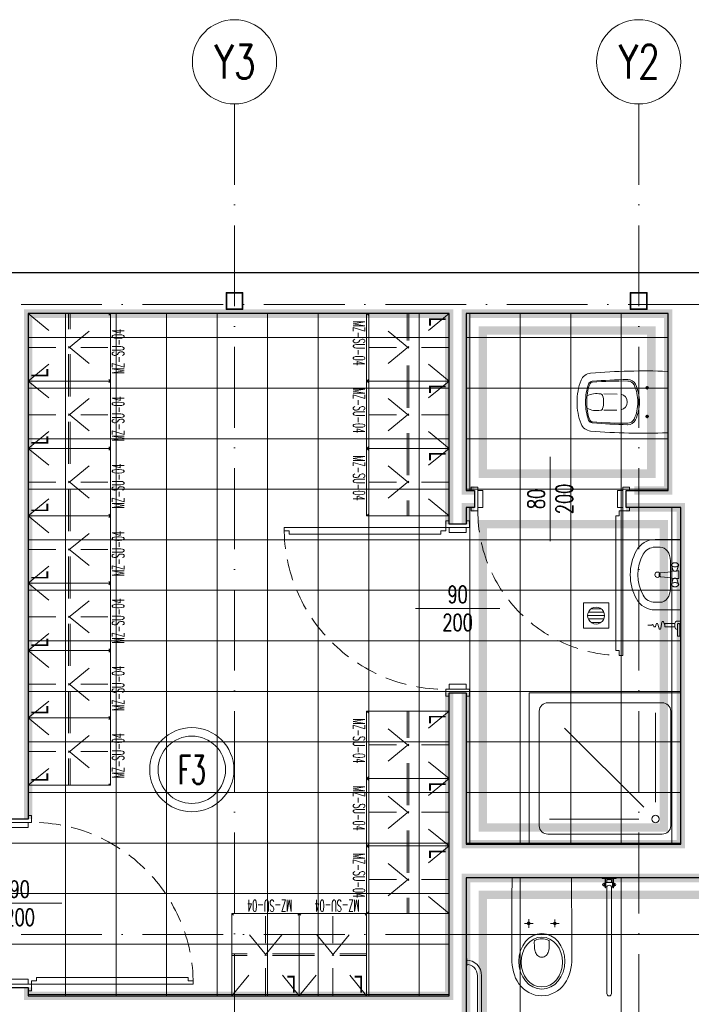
# Model space of a CAD drawing. Header units: millimetres. Extents: x -2074 to 12588, y -3630 to 101167.
# Tile 79 of 256: x 2562 to 2961, y -1325 to -740. Entities that reach past the tile are written whole.
import ezdxf
from ezdxf.enums import TextEntityAlignment as Align

# ---------------------------------------------------------------- set-up
doc = ezdxf.new("R2010")
doc.units = ezdxf.units.MM
for name, pattern in [('ACAD_ISO10W100', [18, 12, -3, 0, -3]), ('AM_DIN_G_W050', [13.75, 9.75, -1.5, 1, -1.5]), ('CONTINOUS', [0]), ('DASH', [0.75, 0.5, -0.25]), ('DASHED', [19.05, 12.7, -6.35]), ('HIDDEN2', [6.175, 3.175, -3])]:
    doc.linetypes.add(name, pattern=pattern)
for name, color, linetype, lineweight in [('SelinAr_BUD_drzwi okna', 7, 'Continuous', 18), ('SelinAr_BUD_drzwi okna znaczniki', 7, 'Continuous', 18), ('SelinAr_BUD_osie', 8, 'ACAD_ISO10W100', 18), ('SelinAr_BUD_posadzka', 7, 'Continuous', 20), ('SelinAr_BUD_posadzka cokoły', 5, 'Continuous', 18), ('SelinAr_BUD_posadzka okładziny ścienne', 5, 'Continuous', 20), ('SelinAr_BUD_posadzka wpusty', 150, 'KANAL_SANIT', 18), ('SelinAr_BUD_ściany', 7, 'Continuous', 25), ('SelinAr_K_stal', 7, 'Continuous', 20), ('SelinAr_WYP_armatura', 8, 'Continuous', 18), ('SelinAr_WYP_meble', 8, 'Continuous', 18)]:
    doc.layers.add(name, color=color, linetype=linetype, lineweight=lineweight)
doc.styles.add('Arch-Dim', font='romans.shx', dxfattribs={"width": 0.75})
doc.styles.add('JACEK_07', font='SIMPLEX.SHX', dxfattribs={"width": 0.7})
doc.styles.get("Standard").update_dxf_attribs({"font": 'arial.ttf'})
doc.styles.add('style1', font='romans.shx', dxfattribs={"width": 0.6})
doc.linetypes.add('_EL_VEDENI_NN_NADZ', pattern='A,0.39,-0.59,[109,cadkon.shx,S=0.2,R=0,X=0,Y=0],-1.97,0.39,-0.39', length=3.73)
doc.linetypes.add('KANAL_SANIT', pattern='A,12.7,-5.08,["KS",Standard,S=2.54,R=0,X=-2.54,Y=-1.27],-5.08', length=22.86)

# ---------------------------------------------------------------- blocks, each defined once
blk = doc.blocks.new('*U390')
at = {"ltscale": 4}
blk.add_line((0, 50), (0, -1730), dxfattribs=at)
at = {"linetype": 'CONTINOUS'}
blk.add_circle((0, 75), 25, dxfattribs=at)
at = {"linetype": 'ByBlock', "style": 'Arch-Dim', "width": 0.75}
blk.add_text('Y3', height=20, dxfattribs=at).set_placement((0.35, 75), align=Align.MIDDLE)
blk = doc.blocks.new('*U391')
at = {"ltscale": 4}
blk.add_line((0, 50), (0, -1730), dxfattribs=at)
at = {"linetype": 'CONTINOUS'}
blk.add_circle((0, 75), 25, dxfattribs=at)
at = {"linetype": 'ByBlock', "style": 'Arch-Dim', "width": 0.75}
blk.add_text('Y2', height=20, dxfattribs=at).set_placement((0.35, 75), align=Align.MIDDLE)
blk = doc.blocks.new('Umywalka 01 13_2')
at = {"layer": 'SelinAr_WYP_armatura'}
for p, q in [((-23, 0), (-23, -16.8)), ((23, 0), (-23, 0)), ((23, 0), (23, -16.8)), ((-7.83, -3.42), (-7.85, -3.77)), ((-7.85, -3.77), (-7.83, -4.12)), ((-7.79, -3.09), (-7.83, -3.42)), ((-7.83, -4.12), (-7.79, -4.45)), ((-7.72, -2.77), (-7.79, -3.09)), ((-7.79, -4.45), (-7.72, -4.77)), ((-7.62, -2.48), (-7.72, -2.77)), ((-7.72, -4.77), (-7.62, -5.06)), ((-7.49, -2.24), (-7.62, -2.48)), ((-7.62, -5.06), (-7.49, -5.3)), ((-7.35, -2.04), (-7.49, -2.24)), ((-7.49, -5.3), (-7.35, -5.5)), ((-7.19, -1.89), (-7.35, -2.04)), ((-7.35, -5.5), (-7.19, -5.65)), ((-6.74, -1.51), (-7.19, -1.89)), ((-6.74, -6.03), (-7.19, -5.65)), ((-6.54, -1.41), (-6.74, -1.51)), ((-6.74, -6.03), (-6.54, -6.13)), ((-6.33, -1.37), (-6.54, -1.41)), ((-6.54, -6.13), (-6.33, -6.17)), ((-6.12, -1.41), (-6.33, -1.37)), ((-6.33, -6.17), (-6.12, -6.13)), ((-5.92, -1.51), (-6.12, -1.41)), ((-5.92, -1.51), (-6.12, -1.41)), ((-2.76, -2.59), (-6.12, -1.41)), ((-2.76, -4.95), (-6.12, -6.13)), ((-6.12, -6.13), (-5.92, -6.03)), ((-5.73, -1.69), (-5.92, -1.51)), ((-5.73, -1.69), (-5.92, -1.51)), ((-5.92, -6.03), (-5.73, -5.85)), ((-5.56, -1.93), (-5.73, -1.69)), ((-5.56, -1.93), (-5.73, -1.69)), ((-5.73, -5.85), (-5.56, -5.61)), ((-5.41, -2.23), (-5.56, -1.93)), ((-5.41, -2.23), (-5.56, -1.93)), ((-5.56, -5.61), (-5.41, -5.31)), ((-5.56, -5.61), (-5.41, -5.31)), ((-5.29, -2.57), (-5.41, -2.23)), ((-5.29, -2.57), (-5.41, -2.23)), ((-5.41, -5.31), (-5.29, -4.97)), ((-5.41, -5.31), (-5.29, -4.97)), ((-5.2, -2.95), (-5.29, -2.57)), ((-5.2, -2.95), (-5.29, -2.57)), ((-5.29, -4.97), (-5.2, -4.59)), ((-5.29, -4.97), (-5.2, -4.59)), ((-5.15, -3.35), (-5.2, -2.95)), ((-5.15, -3.35), (-5.2, -2.95)), ((-5.2, -4.59), (-5.15, -4.19)), ((-5.2, -4.59), (-5.15, -4.19)), ((-5.13, -3.77), (-5.15, -3.35)), ((-5.13, -3.77), (-5.15, -3.35)), ((-5.15, -4.19), (-5.13, -3.77)), ((-5.15, -4.19), (-5.13, -3.77)), ((-2.66, -2.64), (-2.76, -2.59)), ((-2.66, -2.64), (-2.76, -2.59)), ((-2.76, -4.95), (-2.66, -4.9)), ((-2.76, -4.95), (-2.66, -4.9)), ((-2.57, -2.73), (-2.66, -2.64)), ((-2.57, -2.73), (-2.66, -2.64)), ((-2.66, -4.9), (-2.57, -4.81)), ((-2.66, -4.9), (-2.57, -4.81)), ((-2.48, -2.85), (-2.57, -2.73)), ((-2.48, -2.85), (-2.57, -2.73)), ((-2.57, -4.81), (-2.48, -4.69)), ((-2.57, -4.81), (-2.48, -4.69)), ((-2.5, -2.77), (-2.54, -2.77)), ((-2.5, -4.77), (-2.54, -4.77)), ((-2.48, -1.47), (-2.5, -1.52)), ((-2.48, -1.47), (-2.5, -1.52)), ((-2.5, -1.52), (-2.5, -1.57)), ((-2.5, -1.52), (-2.5, -1.57)), ((-2.5, -1.57), (-2.5, -2.77)), ((-2.5, -4.77), (-2.5, -4.97)), ((-2.5, -4.77), (-2.5, -4.97)), ((-2.5, -4.97), (-2.5, -5.02)), ((-2.5, -4.97), (-2.5, -5.02)), ((-2.5, -5.02), (-2.48, -5.07)), ((-2.5, -5.02), (-2.48, -5.07)), ((-2.46, -1.42), (-2.48, -1.47)), ((-2.46, -1.42), (-2.48, -1.47)), ((-2.41, -3), (-2.48, -2.85)), ((-2.41, -3), (-2.48, -2.85)), ((-2.48, -4.69), (-2.41, -4.54)), ((-2.48, -4.69), (-2.41, -4.54)), ((-2.48, -5.07), (-2.19, -5.76)), ((-2.48, -5.07), (-2.19, -5.76)), ((-2.43, -1.38), (-2.46, -1.42)), ((-2.43, -1.38), (-2.46, -1.42)), ((-2.39, -1.34), (-2.43, -1.38)), ((-2.39, -1.34), (-2.43, -1.38)), ((-2.35, -3.17), (-2.41, -3)), ((-2.35, -3.17), (-2.41, -3)), ((-2.41, -4.54), (-2.35, -4.37)), ((-2.41, -4.54), (-2.35, -4.37)), ((-2.35, -1.31), (-2.39, -1.34)), ((-2.35, -1.31), (-2.39, -1.34)), ((-2.3, -1.29), (-2.35, -1.31)), ((-2.3, -1.29), (-2.35, -1.31)), ((-2.3, -3.36), (-2.35, -3.17)), ((-2.3, -3.36), (-2.35, -3.17)), ((-2.35, -4.37), (-2.3, -4.18)), ((-2.35, -4.37), (-2.3, -4.18)), ((-2.25, -1.27), (-2.3, -1.29)), ((-2.25, -1.27), (-2.3, -1.29)), ((-2.28, -3.56), (-2.3, -3.36)), ((-2.28, -3.56), (-2.3, -3.36)), ((-2.3, -4.18), (-2.28, -3.98)), ((-2.3, -4.18), (-2.28, -3.98)), ((-2.27, -3.77), (-2.28, -3.56)), ((-2.27, -3.77), (-2.28, -3.56)), ((-2.28, -3.98), (-2.27, -3.77)), ((-2.28, -3.98), (-2.27, -3.77)), ((-2.2, -1.27), (-2.25, -1.27)), ((-2.2, -1.27), (-2.25, -1.27)), ((2.2, -1.27), (-2.2, -1.27)), ((-2.2, -5.73), (-1.93, -6.93)), ((2.2, -5.73), (1.93, -6.93)), ((2.48, -5.07), (2.19, -5.76)), ((2.25, -1.27), (2.2, -1.27)), ((2.25, -1.27), (2.2, -1.27)), ((2.3, -1.29), (2.25, -1.27)), ((2.3, -1.29), (2.25, -1.27)), ((2.28, -3.56), (2.27, -3.77)), ((2.28, -3.56), (2.27, -3.77)), ((2.27, -3.77), (2.28, -3.98)), ((2.27, -3.77), (2.28, -3.98)), ((2.3, -3.36), (2.28, -3.56)), ((2.3, -3.36), (2.28, -3.56)), ((2.28, -3.98), (2.3, -4.18)), ((2.28, -3.98), (2.3, -4.18)), ((2.35, -1.31), (2.3, -1.29)), ((2.35, -1.31), (2.3, -1.29)), ((2.35, -3.17), (2.3, -3.36)), ((2.35, -3.17), (2.3, -3.36)), ((2.3, -4.18), (2.35, -4.37)), ((2.3, -4.18), (2.35, -4.37)), ((2.39, -1.34), (2.35, -1.31)), ((2.39, -1.34), (2.35, -1.31)), ((2.41, -3), (2.35, -3.17)), ((2.41, -3), (2.35, -3.17)), ((2.35, -4.37), (2.41, -4.54)), ((2.35, -4.37), (2.41, -4.54)), ((2.43, -1.38), (2.39, -1.34)), ((2.43, -1.38), (2.39, -1.34)), ((2.48, -2.85), (2.41, -3)), ((2.48, -2.85), (2.41, -3)), ((2.41, -4.54), (2.48, -4.69)), ((2.41, -4.54), (2.48, -4.69)), ((2.46, -1.42), (2.43, -1.38)), ((2.46, -1.42), (2.43, -1.38)), ((2.48, -1.47), (2.46, -1.42)), ((2.48, -1.47), (2.46, -1.42)), ((2.5, -1.52), (2.48, -1.47)), ((2.5, -1.52), (2.48, -1.47)), ((2.57, -2.73), (2.48, -2.85)), ((2.57, -2.73), (2.48, -2.85)), ((2.48, -4.69), (2.57, -4.81)), ((2.48, -4.69), (2.57, -4.81)), ((2.48, -5.07), (2.5, -5.02)), ((2.5, -1.57), (2.5, -1.52)), ((2.5, -1.57), (2.5, -1.52)), ((2.5, -2.77), (2.5, -1.57)), ((2.5, -2.77), (2.54, -2.77)), ((2.5, -4.97), (2.5, -4.77)), ((2.5, -4.77), (2.54, -4.77)), ((2.5, -5.02), (2.5, -4.97)), ((2.5, -5.02), (2.5, -4.97)), ((2.66, -2.64), (2.57, -2.73)), ((2.66, -2.64), (2.57, -2.73)), ((2.57, -4.81), (2.66, -4.9)), ((2.76, -2.59), (2.66, -2.64)), ((2.76, -2.59), (2.66, -2.64)), ((2.66, -4.9), (2.76, -4.95)), ((2.76, -2.59), (6.12, -1.41)), ((2.76, -2.59), (6.12, -1.41)), ((2.76, -4.95), (6.12, -6.13)), ((5.15, -3.35), (5.13, -3.77)), ((5.13, -3.77), (5.15, -4.19)), ((5.2, -2.95), (5.15, -3.35)), ((5.15, -4.19), (5.2, -4.59)), ((5.29, -2.57), (5.2, -2.95)), ((5.2, -4.59), (5.29, -4.97)), ((5.41, -2.23), (5.29, -2.57)), ((5.29, -4.97), (5.41, -5.31)), ((5.56, -1.93), (5.41, -2.23)), ((5.41, -5.31), (5.56, -5.61)), ((5.73, -1.69), (5.56, -1.93)), ((5.56, -5.61), (5.73, -5.85)), ((5.92, -1.51), (5.73, -1.69)), ((5.73, -5.85), (5.92, -6.03)), ((6.12, -1.41), (5.92, -1.51)), ((5.92, -6.03), (6.12, -6.13)), ((6.33, -1.37), (6.12, -1.41)), ((6.12, -6.13), (6.33, -6.17)), ((6.54, -1.41), (6.33, -1.37)), ((6.33, -6.17), (6.54, -6.13)), ((6.74, -1.51), (6.54, -1.41)), ((6.54, -6.13), (6.74, -6.03)), ((6.74, -1.51), (7.19, -1.89)), ((6.74, -6.03), (7.19, -5.65)), ((7.35, -2.04), (7.19, -1.89)), ((7.19, -5.65), (7.35, -5.5)), ((7.49, -2.24), (7.35, -2.04)), ((7.35, -5.5), (7.49, -5.3)), ((7.62, -2.48), (7.49, -2.24)), ((7.49, -5.3), (7.62, -5.06)), ((7.72, -2.77), (7.62, -2.48)), ((7.62, -5.06), (7.72, -4.77)), ((7.79, -3.09), (7.72, -2.77)), ((7.72, -4.77), (7.79, -4.45)), ((7.83, -3.42), (7.79, -3.09)), ((7.79, -4.45), (7.83, -4.12)), ((7.85, -3.77), (7.83, -3.42)), ((7.83, -4.12), (7.85, -3.77)), ((-9.11, -6.77), (-9.11, -6.77)), ((9.11, -6.77), (-9.11, -6.77)), ((-1.93, -6.93), (-1.7, -8.56)), ((-1.7, -8.55), (-1.5, -10.66)), ((-1.5, -10.66), (-1.32, -12.98)), ((1.5, -10.66), (1.32, -12.98)), ((1.7, -8.55), (1.5, -10.66)), ((1.93, -6.93), (1.7, -8.56)), ((-18, -13.44), (-18, -16.8)), ((-1.3, -13.19), (-1.32, -12.98)), ((-1.3, -13.19), (-1.32, -12.98)), ((-1.3, -13.2), (-1.3, -13.19)), ((-1.3, -13.2), (-1.3, -13.19)), ((-1.24, -13.4), (-1.3, -13.2)), ((-1.24, -13.4), (-1.3, -13.2)), ((-1.14, -13.58), (-1.24, -13.4)), ((-1.14, -13.58), (-1.24, -13.4)), ((-1, -13.76), (-1.14, -13.58)), ((-0.84, -13.9), (-1, -13.76)), ((-0.84, -13.9), (-1, -13.76)), ((-0.65, -14.02), (-0.84, -13.9)), ((-0.65, -14.02), (-0.84, -13.9)), ((-0.44, -14.1), (-0.65, -14.02)), ((-0.44, -14.1), (-0.65, -14.02)), ((-0.5, -14.1), (-0.61, -14.03)), ((-0.34, -14.17), (-0.5, -14.1)), ((-0.23, -14.15), (-0.44, -14.1)), ((-0.23, -14.15), (-0.44, -14.1)), ((-0.17, -14.21), (-0.34, -14.17)), ((0, -14.17), (-0.23, -14.15)), ((0, -14.17), (-0.23, -14.15)), ((0, -14.22), (-0.17, -14.21)), ((0.23, -14.15), (0, -14.17)), ((0.23, -14.15), (0, -14.17)), ((0.17, -14.21), (0, -14.22)), ((0.34, -14.17), (0.17, -14.21)), ((0.44, -14.1), (0.23, -14.15)), ((0.44, -14.1), (0.23, -14.15)), ((0.5, -14.1), (0.34, -14.17)), ((0.65, -14.02), (0.44, -14.1)), ((0.65, -14.02), (0.44, -14.1)), ((0.61, -14.03), (0.5, -14.1)), ((0.84, -13.9), (0.65, -14.02)), ((0.84, -13.9), (0.65, -14.02)), ((1, -13.76), (0.84, -13.9)), ((1, -13.76), (0.84, -13.9)), ((1.14, -13.58), (1, -13.76)), ((1.24, -13.4), (1.14, -13.58)), ((1.3, -13.2), (1.24, -13.4)), ((1.3, -13.2), (1.24, -13.4)), ((1.32, -12.98), (1.3, -13.19)), ((1.32, -12.98), (1.3, -13.19)), ((1.3, -13.2), (1.3, -13.19)), ((1.3, -13.2), (1.3, -13.19)), ((18, -13.44), (18, -16.8))]:
    blk.add_line(p, q, dxfattribs=at)
blk.add_circle((0, -15.19), 1.75, dxfattribs=at)
for centre, radius, start, end in [((-9.11, -16.8), 13.89, 180, 241.52544), ((-9.11, -16.8), 8.89, 180, 241.52544), ((9.11, -16.8), 8.89, 298.47456, 0), ((9.11, -16.8), 13.89, 298.47456, 0), ((0, 0), 28, 241.52544, 298.47456), ((0, 0), 33, 241.52544, 298.47456)]:
    blk.add_arc(centre, radius, start, end, dxfattribs=at)
for centre, major_axis, start_param, end_param in [((-9.11, -13.44), (8.89, 0), 1.570796, 3.141593), ((9.11, -13.44), (-8.89, 0), 3.141593, 4.712389)]:
    blk.add_ellipse(centre, major_axis=major_axis, ratio=0.750558, start_param=start_param, end_param=end_param, dxfattribs=at)
blk = doc.blocks.new('ytyrtyrt')
at = {"layer": 'SelinAr_WYP_armatura', "flags": 128}
for points in [[(16872.75, 2243.22, -0.414214), (16871.25, 2241.72), (16869.25, 2241.72, -0.414214), (16867.75, 2243.22), (16867.75, 2245.22), (16872.75, 2245.22), (16872.75, 2244.72)], [(16870.25, 2235.72), (16868.24, 2234.89, 0.763382), (16868.36, 2233.93), (16872.2, 2233.39, -0.812896), (16872.26, 2232.41), (16869.51, 2231.65, 0.742851), (16869.49, 2230.69), (16870.9, 2230.23, -0.673417), (16870.96, 2229.31), (16870.1, 2228.88, 0.705472), (16870.2, 2227.95), (16870.25, 2227.94), (16870.25, 2225.67)]]:
    blk.add_lwpolyline(points, format="xyb", dxfattribs=at)
blk.add_lwpolyline([(16869.25, 2243.72), (16869.25, 2244.22, -0.414214), (16869.75, 2244.72), (16876.3, 2244.72, -0.414214), (16876.8, 2244.22), (16876.8, 2243.72, -0.414214), (16876.3, 2243.22), (16869.75, 2243.22, -0.414214)], format="xyb", close=True, dxfattribs=at)
blk.add_lwpolyline([(16869.25, 2241.72), (16871.25, 2241.72), (16871.25, 2235.72), (16869.25, 2235.72)], close=True, dxfattribs=at)
blk = doc.blocks.new('swasaS')
for p, q in [((-571.72, 794.32), (-536.22, 794.32)), ((-558.74, 763.98), (-558.86, 756.2)), ((-549.2, 763.84), (-549.08, 756.2))]:
    blk.add_line(p, q)
at = {"linetype": 'AM_DIN_G_W050', "ltscale": 2}
for p, q in [((-563.42, 781.82), (-561.52, 781.82)), ((-562.47, 782.77), (-562.47, 780.87)), ((-544.52, 781.82), (-546.42, 781.82)), ((-545.47, 782.77), (-545.47, 780.87))]:
    blk.add_line(p, q, dxfattribs=at)
for centre in [(-562.47, 781.82), (-545.47, 781.82)]:
    blk.add_circle(centre, 0.75)
for centre, radius, start, end in [((-191.29, 779.94), 381.18, 177.91016, 184.76703), ((-571.72, 793.82), 0.5, 90, 177.91016), ((-916.65, 779.94), 381.18, 355.23297, 2.08984), ((-536.22, 793.82), 0.5, 2.08984, 90), ((-562.42, 770.42), 5, 115.39601, 181.50441), ((-562.42, 770.42), 4.03, 115.39601, 181.50441), ((-553.97, 752.62), 24.7, 90, 115.39601), ((-553.97, 752.62), 23.73, 90, 115.39601), ((-553.97, 752.62), 24.7, 64.60399, 90), ((-553.97, 752.62), 23.73, 64.60399, 90), ((-545.52, 770.42), 4.03, 358.49559, 64.60399), ((-545.52, 770.42), 5, 358.49559, 64.60399), ((-169.59, 780.74), 397.96, 181.50441, 184.53552), ((-362.11, 766.69), 204.38, 178.98499, 184.83896), ((-553.97, 765.32), 4.76, 10.42331, 169.57669), ((-745.84, 766.69), 204.38, 355.16104, 1.01501), ((-938.35, 780.74), 397.96, 355.46448, 358.49559), ((-545.7, 752.02), 13.32, 170.30627, 206.24947), ((-557.35, 754.01), 1.5, 106.90406, 170.30627), ((-554.1, 743.32), 12.67, 89.41162, 106.90406), ((-553.84, 743.32), 12.67, 73.09594, 90.58838), ((-562.24, 752.02), 13.32, 333.75053, 9.69373), ((-550.59, 754.01), 1.5, 9.69373, 73.09594), ((-564.45, 748.89), 6.73, 185.3335, 248.37553), ((-563.82, 749.46), 2.5, 184.53552, 249.23062), ((-563.76, 749.62), 2, 184.83896, 249.23139), ((-544.18, 749.62), 2, 290.76861, 355.16104), ((-544.13, 749.46), 2.5, 290.76938, 355.46448), ((-543.49, 748.89), 6.73, 291.62447, 354.6665), ((-554.8, 773.23), 32.92, 248.37553, 271.44756), ((-554.79, 773.28), 27.97, 249.2403, 271.67765), ((-554.79, 773.28), 27.3, 249.23139, 271.67765), ((-553.15, 773.28), 27.97, 268.32235, 290.7597), ((-553.14, 773.23), 32.92, 268.55244, 291.62447), ((-553.15, 773.28), 27.3, 268.32235, 290.76861)]:
    blk.add_arc(centre, radius, start, end)
blk = doc.blocks.new('*U393')
at = {"ltscale": 4}
blk.add_line((-50, 0), (1405.4, 0), dxfattribs=at)
blk = doc.blocks.new('*U394')
at = {"ltscale": 4}
blk.add_line((-50, 0), (1405.4, 0), dxfattribs=at)
blk = doc.blocks.new('Niska ust KOLO bez barier')
at = {"lineweight": 0}
for points in [[(17.55, 0), (17.69, -11.96), (17.8, -23.92), (17.83, -47.83), (17.76, -49.82), (17.59, -51.78), (17.27, -53.74), (16.85, -55.66), (16.26, -57.55), (15.52, -59.41), (14.62, -61.15), (13.53, -62.83), (12.27, -64.34), (10.84, -65.73), (9.27, -66.96), (7.59, -68.01), (5.8, -68.85), (3.92, -69.48), (1.96, -69.86), (0, -70), (-1.99, -69.86), (-3.95, -69.48), (-5.84, -68.85), (-7.62, -68.01), (-9.3, -66.96), (-10.87, -65.73), (-12.27, -64.34), (-13.57, -62.83), (-14.65, -61.15), (-15.56, -59.41), (-16.29, -57.55), (-16.89, -55.66), (-17.31, -53.74), (-17.59, -51.78), (-17.76, -49.82), (-17.83, -47.83), (-17.8, -23.92), (-17.73, -11.96), (-17.55, 0)], [(-17.55, 0), (17.55, 0)]]:
    blk.add_lwpolyline(points, dxfattribs=at)
for points in [[(-10.38, -26.99), (-5.14, -26.99)], [(-7.76, -24.46), (-7.76, -29.55)], [(5.1, -26.99), (10.24, -26.99)], [(7.73, -24.75), (7.73, -29.3)]]:
    blk.add_lwpolyline(points)
for points in [[(-7.76, -27.73), (-7.48, -27.69), (-7.24, -27.52), (-7.06, -27.27), (-6.99, -26.99), (-7.06, -26.71), (-7.24, -26.47), (-7.48, -26.29), (-7.76, -26.22), (-8.04, -26.29), (-8.29, -26.47), (-8.46, -26.71), (-8.5, -26.99), (-8.46, -27.27), (-8.29, -27.52), (-8.04, -27.69)], [(-4.48, -37.9), (-4.44, -37.59), (-4.3, -37.31), (-4.13, -37.06), (-3.85, -36.89), (-2.94, -36.54), (-1.96, -36.29), (-0.98, -36.12), (0, -36.08), (0.98, -36.12), (1.96, -36.29), (2.9, -36.54), (3.85, -36.89), (4.09, -37.06), (4.3, -37.31), (4.41, -37.59), (4.44, -37.9), (4.37, -40.73), (4.27, -42.13), (3.99, -43.53), (3.78, -44.23), (3.46, -44.86), (3.08, -45.49), (2.59, -46.01), (2.03, -46.43), (1.4, -46.75), (0.7, -46.96), (0, -47.03), (-0.73, -46.96), (-1.4, -46.75), (-2.06, -46.43), (-2.62, -46.01), (-3.08, -45.49), (-3.46, -44.86), (-3.78, -44.23), (-3.99, -43.53), (-4.27, -42.13), (-4.41, -40.73)]]:
    blk.add_lwpolyline(points, close=True, dxfattribs=at)
blk.add_circle((7.74, -26.98), 0.752, dxfattribs=at)
for centre, major_axis, ratio in [((-0.02, -49.48), (0, -16.5), 0.829441), ((0, -49.91), (0, -14.81), 0.831158)]:
    blk.add_ellipse(centre, major_axis=major_axis, ratio=ratio, start_param=0, end_param=6.283185, dxfattribs=at)
blk = doc.blocks.new('*U431')
blk.add_lwpolyline([(96, 7), (96, 10), (94, 10), (94, 100), (96, 100), (96, 103), (98, 103), (98, 7)], close=True)
for points in [[(-2, -5), (0, -5), (0, 5), (-2, 5), (-2, 7), (2, 7), (2, 5), (2, -7), (-2, -7), (-2, -5)], [(102, -5), (100, -5), (100, 5), (102, 5), (102, 7), (98, 7), (98, 5), (98, -7), (102, -7), (102, -5)], [(2, 5), (5, 5), (5, -5), (2, -5)], [(98, 5), (95, 5), (95, -5), (98, -5)]]:
    blk.add_lwpolyline(points)
at = {"linetype": 'DASHED'}
blk.add_arc((98, 7), 96, 90, 180, dxfattribs=at)
at = {"layer": 'SelinAr_BUD_drzwi okna znaczniki'}
blk.add_lwpolyline([(50, 25), (50, -25)], dxfattribs=at)
at = {"layer": 'SelinAr_BUD_drzwi okna znaczniki', "insert": (50, 0), "char_height": 10, "width": 10, "attachment_point": 5, "rotation": 90, "style": 'JACEK_07'}
blk.add_mtext('90\\P200', dxfattribs=at)
blk = doc.blocks.new('Poręcz NPS_ścienna')
at = {"linetype": 'Continuous', "lineweight": 20}
for p, q in [((0, 2.25), (0, -2.25)), ((0.5, 2.25), (0, 2.25)), ((0.5, 1.25), (0, 1.25)), ((0.5, -2.25), (0.5, 2.25)), ((0.5, -1.25), (0, -1.25)), ((0, -2.25), (0.5, -2.25)), ((6.75, -8), (6.75, -42)), ((9.25, -8), (9.25, -42)), ((0, -47.75), (0, -52.25)), ((0.5, -47.75), (0, -47.75)), ((0.5, -48.75), (0, -48.75)), ((0.5, -51.25), (0, -51.25)), ((0, -52.25), (0.5, -52.25)), ((0.5, -52.25), (0.5, -47.75))]:
    blk.add_line(p, q, dxfattribs=at)
for centre, radius, start, end in [((0, -8), 9.25, 0, 90), ((0, -8), 6.75, 0, 90), ((0, -42), 6.75, 270, 0), ((0, -42), 9.25, 270, 0)]:
    blk.add_arc(centre, radius, start, end, dxfattribs=at)
blk = doc.blocks.new('Poręcz NPS_Łamana')
at = {"linetype": 'Continuous', "lineweight": 20}
for p, q in [((4.23, 0), (-4.23, 0)), ((-4.23, -0.34), (-4.23, 0)), ((4.23, -0.34), (4.23, 0)), ((4.23, -0.34), (-4.23, -0.34)), ((-3.34, -3.3), (-3.16, -3.3)), ((-3.34, -4.65), (-3.16, -4.65)), ((-2.56, -3.17), (-3.1, -3.17)), ((-2.56, -3.57), (-3.1, -3.57)), ((-2.56, -4.37), (-3.1, -4.37)), ((-2.56, -4.77), (-3.1, -4.77)), ((-2.49, -5.83), (-2.49, -0.34)), ((-2.49, -4.86), (-2.49, -3.08)), ((-2.49, -3.37), (-2.49, -4.57)), ((-2.49, -5.83), (-2.15, -5.83)), ((-2.15, -5.83), (-2.15, -0.34)), ((-2.15, -2.7), (-2.03, -2.7)), ((-2.15, -5.24), (-2.03, -5.24)), ((2.03, -2.62), (-2.03, -2.62)), ((-2.03, -2.62), (-2.03, -5.32)), ((-2.03, -5.32), (-1.35, -5.32)), ((-1.34, -0.83), (-1.35, -2.62)), ((1.36, -0.83), (-1.35, -0.83)), ((-1.35, -5.32), (-1.25, -4.94)), ((-1.35, -5.32), (-1.35, -68.66)), ((-1.25, -4.94), (-0.96, -4.61)), ((-0.96, -4.61), (-0.52, -4.39)), ((-0.52, -4.39), (0, -4.31)), ((0, -4.31), (0.52, -4.39)), ((0.52, -4.39), (0.96, -4.61)), ((0.96, -4.61), (1.25, -4.94)), ((1.25, -4.94), (1.35, -5.32)), ((1.35, -5.32), (1.35, -68.66)), ((2.03, -5.32), (1.35, -5.32)), ((1.36, -0.83), (1.36, -2.62)), ((2.03, -2.62), (2.03, -5.32)), ((2.15, -2.7), (2.03, -2.7)), ((2.15, -5.24), (2.03, -5.24)), ((2.15, -5.83), (2.15, -0.34)), ((2.49, -5.83), (2.15, -5.83)), ((2.49, -5.83), (2.49, -0.34)), ((2.49, -4.86), (2.49, -3.08)), ((2.49, -3.37), (2.49, -4.57)), ((2.56, -3.17), (3.1, -3.17)), ((2.56, -3.57), (3.1, -3.57)), ((2.56, -4.37), (3.1, -4.37)), ((2.56, -4.77), (3.1, -4.77)), ((3.34, -3.3), (3.16, -3.3)), ((3.34, -4.65), (3.16, -4.65))]:
    blk.add_line(p, q, dxfattribs=at)
for centre, radius, start, end in [((-3.34, -3.97), 0.676, 90, 270), ((-2.84, -3.37), 0.327, 142.12076, 217.87925), ((-1.96, -3.97), 1.2, 160.52858, 199.47142), ((-2.84, -4.57), 0.327, 142.12076, 217.87925), ((-2.82, -3.37), 0.327, 322.12075, 37.87925), ((-3.7, -3.97), 1.2, 340.52858, 19.47142), ((-2.82, -4.57), 0.327, 322.12075, 37.87925), ((2.82, -3.37), 0.327, 142.12075, 217.87925), ((3.7, -3.97), 1.2, 160.52858, 199.47142), ((2.82, -4.57), 0.327, 142.12075, 217.87925), ((2.84, -3.37), 0.327, 322.12075, 37.87924), ((1.96, -3.97), 1.2, 340.52858, 19.47142), ((2.84, -4.57), 0.327, 322.12075, 37.87924), ((3.34, -3.97), 0.676, 270, 90), ((0, -68.66), 1.35, 180, 0)]:
    blk.add_arc(centre, radius, start, end, dxfattribs=at)
blk = doc.blocks.new('*U421')
at = {"color": 252, "linetype": 'HIDDEN2', "lineweight": 0, "ltscale": 5}
for p, q in [((-36.71, 0), (-76.71, -49)), ((-76.71, 0), (-36.71, -49)), ((-36.71, 0), (3.29, -49)), ((3.29, 0), (-36.71, -49)), ((3.29, 0), (43.29, -49)), ((43.29, 0), (3.29, -49)), ((43.29, 0), (83.29, -49)), ((83.29, 0), (43.29, -49)), ((83.29, 0), (123.29, -49)), ((123.29, 0), (83.29, -49)), ((123.29, 0), (163.29, -49)), ((163.29, 0), (123.29, -49)), ((163.29, 0), (203.29, -49)), ((203.29, 0), (163.29, -49)), ((-56.71, -0.5), (-56.71, -48.5)), ((-16.71, -0.5), (-16.71, -48.5)), ((23.29, -0.5), (23.29, -48.5)), ((63.29, -0.5), (63.29, -48.5)), ((103.29, -0.5), (103.29, -48.5)), ((143.29, -0.5), (143.29, -48.5)), ((183.29, -0.5), (183.29, -48.5)), ((-76.71, -24), (-36.71, -24)), ((-76.71, -25), (-36.71, -25)), ((-36.71, -24), (3.29, -24)), ((-36.71, -25), (3.29, -25)), ((3.29, -24), (43.29, -24)), ((3.29, -25), (43.29, -25)), ((43.29, -24), (83.29, -24)), ((43.29, -25), (83.29, -25)), ((83.29, -24), (123.29, -24)), ((83.29, -25), (123.29, -25)), ((123.29, -24), (163.29, -24)), ((123.29, -25), (163.29, -25)), ((163.29, -24), (203.29, -24)), ((163.29, -25), (203.29, -25))]:
    blk.add_line(p, q, dxfattribs=at)
at = {"linetype": 'Continuous', "lineweight": 0, "flags": 128}
for points in [[(-36.71, -49), (-36.71, 0), (-76.71, 0), (-76.71, -49)], [(3.29, -49), (3.29, 0), (-36.71, 0), (-36.71, -49)], [(43.29, -49), (43.29, 0), (3.29, 0), (3.29, -49)], [(83.29, -49), (83.29, 0), (43.29, 0), (43.29, -49)], [(123.29, -49), (123.29, 0), (83.29, 0), (83.29, -49)], [(163.29, -49), (163.29, 0), (123.29, 0), (123.29, -49)], [(203.29, -49), (203.29, 0), (163.29, 0), (163.29, -49)]]:
    blk.add_lwpolyline(points, close=True, dxfattribs=at)
at = {"width": 40, "attachment_point": 1, "style": 'JACEK_07'}
for s, insert, char_height in [('{\\fArial|b0|i0|c238|p34;L}', (-74.71, -2), 10), ('{\\fArial|b0|i0|c238|p34;L}', (-34.71, -2), 10), ('{\\fArial|b0|i0|c238|p34;L}', (5.29, -2), 10), ('{\\fArial|b0|i0|c238|p34;L}', (45.29, -2), 10), ('{\\fArial|b0|i0|c238|p34;L}', (85.29, -2), 10), ('{\\fArial|b0|i0|c238|p34;L}', (125.29, -2), 10), ('{\\fArial|b0|i0|c238|p34;L}', (165.29, -2), 10), ('{\\W0.88158; \\W0.5;MZ-SU-04}', (-76.71, -50), 7), ('{\\W0.88158; \\W0.5;MZ-SU-04}', (-36.71, -50), 7), ('{\\W0.88158; \\W0.5;MZ-SU-04}', (3.29, -50), 7), ('{\\W0.88158; \\W0.5;MZ-SU-04}', (43.29, -50), 7), ('{\\W0.88158; \\W0.5;MZ-SU-04}', (83.29, -50), 7), ('{\\W0.88158; \\W0.5;MZ-SU-04}', (123.29, -50), 7), ('{\\W0.88158; \\W0.5;MZ-SU-04}', (163.29, -50), 7)]:
    blk.add_mtext(s, dxfattribs=dict(at, insert=insert, char_height=char_height))
blk = doc.blocks.new('*U423')
at = {"color": 252, "linetype": 'HIDDEN2', "lineweight": 0, "ltscale": 5}
for p, q in [((128.49, 0), (88.49, -49)), ((88.49, 0), (128.49, -49)), ((128.49, 0), (168.49, -49)), ((168.49, 0), (128.49, -49)), ((168.49, 0), (208.49, -49)), ((208.49, 0), (168.49, -49)), ((108.49, -0.5), (108.49, -48.5)), ((148.49, -0.5), (148.49, -48.5)), ((188.49, -0.5), (188.49, -48.5)), ((88.49, -24), (128.49, -24)), ((88.49, -25), (128.49, -25)), ((128.49, -24), (168.49, -24)), ((128.49, -25), (168.49, -25)), ((168.49, -24), (208.49, -24)), ((168.49, -25), (208.49, -25))]:
    blk.add_line(p, q, dxfattribs=at)
at = {"linetype": 'Continuous', "lineweight": 0, "flags": 128}
for points in [[(128.49, -49), (128.49, 0), (88.49, 0), (88.49, -49)], [(168.49, -49), (168.49, 0), (128.49, 0), (128.49, -49)], [(208.49, -49), (208.49, 0), (168.49, 0), (168.49, -49)]]:
    blk.add_lwpolyline(points, close=True, dxfattribs=at)
at = {"width": 40, "attachment_point": 1, "style": 'JACEK_07'}
for s, insert, char_height in [('{\\fArial|b0|i0|c238|p34;L}', (90.49, -2), 10), ('{\\fArial|b0|i0|c238|p34;L}', (130.49, -2), 10), ('{\\fArial|b0|i0|c238|p34;L}', (170.49, -2), 10), ('{\\W0.88158; \\W0.5;MZ-SU-04}', (88.49, -50), 7), ('{\\W0.88158; \\W0.5;MZ-SU-04}', (128.49, -50), 7), ('{\\W0.88158; \\W0.5;MZ-SU-04}', (168.49, -50), 7)]:
    blk.add_mtext(s, dxfattribs=dict(at, insert=insert, char_height=char_height))
blk = doc.blocks.new('*U448')
for points in [[(-2, 5), (0, 5), (0, -5), (-2, -5), (-2, -7), (2, -7), (2, -5), (2, 7), (-2, 7), (-2, 5)], [(102, 5), (100, 5), (100, -5), (102, -5), (102, -7), (98, -7), (98, -5), (98, 7), (102, 7), (102, 5)], [(2, -5), (5, -5), (5, 5), (2, 5)], [(98, -5), (95, -5), (95, 5), (98, 5)]]:
    blk.add_lwpolyline(points)
blk.add_lwpolyline([(4, -7), (4, -10), (6, -10), (6, -100), (4, -100), (4, -103), (2, -103), (2, -7)], close=True)
at = {"linetype": 'DASHED'}
blk.add_arc((2, -7), 96, 270, 0, dxfattribs=at)
at = {"layer": 'SelinAr_BUD_drzwi okna znaczniki'}
blk.add_lwpolyline([(50, 25), (50, -25)], dxfattribs=at)
at = {"layer": 'SelinAr_BUD_drzwi okna znaczniki', "insert": (50, 0), "char_height": 10, "width": 10, "attachment_point": 5, "rotation": 90, "style": 'JACEK_07'}
blk.add_mtext('90\\P200', dxfattribs=at)
blk = doc.blocks.new('*U449')
for points in [[(-2, 5), (0, 5), (0, -5), (-2, -5), (-2, -7), (2, -7), (2, -5), (2, 7), (-2, 7), (-2, 5)], [(92, 5), (90, 5), (90, -5), (92, -5), (92, -7), (88, -7), (88, -5), (88, 7), (92, 7), (92, 5)], [(2, -5), (5, -5), (5, 5), (2, 5)], [(88, -5), (85, -5), (85, 5), (88, 5)]]:
    blk.add_lwpolyline(points)
blk.add_lwpolyline([(86, -7), (86, -10), (84, -10), (84, -90), (86, -90), (86, -93), (88, -93), (88, -7)], close=True)
at = {"linetype": 'DASHED'}
blk.add_arc((88, -7), 86, 180, 270, dxfattribs=at)
at = {"layer": 'SelinAr_BUD_drzwi okna znaczniki'}
blk.add_lwpolyline([(45, 25), (45, -25)], dxfattribs=at)
at = {"layer": 'SelinAr_BUD_drzwi okna znaczniki', "insert": (45, 0), "char_height": 10, "width": 10, "attachment_point": 5, "rotation": 90, "style": 'JACEK_07'}
blk.add_mtext('80\\P200', dxfattribs=at)
blk = doc.blocks.new('Natrysk_90x90')
at = {"linetype": 'Continuous', "lineweight": 13}
for p, q in [((0, 90), (-90, 90)), ((-90, 90), (-90, 0)), ((0, 0), (0, 90)), ((-11, 84), (-79, 84)), ((-84, 79), (-84, 11)), ((-15, 25), (-15, 78)), ((-6, 11), (-6, 79)), ((-22, 22), (-69, 69)), ((-25, 15), (-78, 15)), ((-79, 6), (-11, 6))]:
    blk.add_line(p, q, dxfattribs=at)
at = {"linetype": 'Continuous', "flags": 128}
blk.add_lwpolyline([(0, 0), (-90, 0)], dxfattribs=at)
at = {"linetype": 'Continuous', "lineweight": 13}
blk.add_circle((-15, 15), 2.2, dxfattribs=at)
for centre, start, end in [((-79, 79), 90, 180), ((-11, 79), 0, 90), ((-79, 11), 180, 270), ((-11, 11), 270, 0)]:
    blk.add_arc(centre, 5, start, end, dxfattribs=at)
blk = doc.blocks.new('*U424')
at = {"color": 252, "linetype": 'HIDDEN2', "lineweight": 0, "ltscale": 5}
for p, q in [((128.49, 0), (88.49, -49)), ((88.49, 0), (128.49, -49)), ((128.49, 0), (168.49, -49)), ((168.49, 0), (128.49, -49)), ((168.49, 0), (208.49, -49)), ((208.49, 0), (168.49, -49)), ((108.49, -0.5), (108.49, -48.5)), ((148.49, -0.5), (148.49, -48.5)), ((188.49, -0.5), (188.49, -48.5)), ((88.49, -24), (128.49, -24)), ((88.49, -25), (128.49, -25)), ((128.49, -24), (168.49, -24)), ((128.49, -25), (168.49, -25)), ((168.49, -24), (208.49, -24)), ((168.49, -25), (208.49, -25))]:
    blk.add_line(p, q, dxfattribs=at)
at = {"linetype": 'Continuous', "lineweight": 0, "flags": 128}
for points in [[(128.49, -49), (128.49, 0), (88.49, 0), (88.49, -49)], [(168.49, -49), (168.49, 0), (128.49, 0), (128.49, -49)], [(208.49, -49), (208.49, 0), (168.49, 0), (168.49, -49)]]:
    blk.add_lwpolyline(points, close=True, dxfattribs=at)
at = {"width": 40, "attachment_point": 1, "style": 'JACEK_07'}
for s, insert, char_height in [('{\\fArial|b0|i0|c238|p34;L}', (90.49, -2), 10), ('{\\fArial|b0|i0|c238|p34;L}', (130.49, -2), 10), ('{\\fArial|b0|i0|c238|p34;L}', (170.49, -2), 10), ('{\\W0.88158; \\W0.5;MZ-SU-04}', (88.49, -50), 7), ('{\\W0.88158; \\W0.5;MZ-SU-04}', (128.49, -50), 7), ('{\\W0.88158; \\W0.5;MZ-SU-04}', (168.49, -50), 7)]:
    blk.add_mtext(s, dxfattribs=dict(at, insert=insert, char_height=char_height))
blk = doc.blocks.new('*U430')
at = {"color": 252, "linetype": 'HIDDEN2', "lineweight": 0, "ltscale": 5}
for p, q in [((128.49, 0), (88.49, -49)), ((88.49, 0), (128.49, -49)), ((128.49, 0), (168.49, -49)), ((168.49, 0), (128.49, -49)), ((108.49, -0.5), (108.49, -48.5)), ((148.49, -0.5), (148.49, -48.5)), ((88.49, -24), (128.49, -24)), ((88.49, -25), (128.49, -25)), ((128.49, -24), (168.49, -24)), ((128.49, -25), (168.49, -25))]:
    blk.add_line(p, q, dxfattribs=at)
at = {"linetype": 'Continuous', "lineweight": 0, "flags": 128}
for points in [[(128.49, -49), (128.49, 0), (88.49, 0), (88.49, -49)], [(168.49, -49), (168.49, 0), (128.49, 0), (128.49, -49)]]:
    blk.add_lwpolyline(points, close=True, dxfattribs=at)
at = {"width": 40, "attachment_point": 1, "style": 'JACEK_07'}
for s, insert, char_height in [('{\\fArial|b0|i0|c238|p34;L}', (90.49, -2), 10), ('{\\fArial|b0|i0|c238|p34;L}', (130.49, -2), 10), ('{\\W0.88158; \\W0.5;MZ-SU-04}', (88.49, -50), 7), ('{\\W0.88158; \\W0.5;MZ-SU-04}', (128.49, -50), 7)]:
    blk.add_mtext(s, dxfattribs=dict(at, insert=insert, char_height=char_height))
blk = doc.blocks.new('ewerwerwerwe')
at = {"layer": 'SelinAr_BUD_ściany'}
for points in [[(3039.66, 1522.24), (3039.66, 1750.24), (2827.16, 1750.24), (2827.16, 1522.24)], [(2557.16, 1685.24), (2567.16, 1685.24), (2567.16, 1680.24), (2817.16, 1680.24), (2817.16, 1860.24), (2827.16, 1860.24), (2827.16, 1770.24), (2954.66, 1770.24), (2954.66, 1970.24), (2922.16, 1970.24), (2922.16, 1980.24), (2947.16, 1980.24), (2947.16, 2085.24), (2827.16, 2085.24), (2827.16, 1980.24), (2832.16, 1980.24), (2832.16, 1970.24), (2827.16, 1970.24), (2827.16, 1960.24), (2817.16, 1960.24), (2817.16, 2085.24), (2567.16, 2085.24), (2567.16, 1785.24), (2557.16, 1785.24)], [(2360.16, 2109.74), (3016.66, 2109.74), (3016.66, 2097.74), (3019.16, 2097.74), (3019.16, 2085.24), (2967.16, 2085.24), (2967.16, 1770.24), (3167.16, 1770.24), (3167.16, 2085.24), (3132.16, 2085.24), (3132.16, 2097.74), (3134.66, 2097.74), (3134.66, 2109.74), (3197.36, 2109.74), (3197.36, 1344.74)]]:
    blk.add_lwpolyline(points, dxfattribs=at)
at = {"layer": 'SelinAr_K_stal'}
for points in [[(2694.66, 2087.74), (2684.66, 2087.74), (2684.66, 2097.74), (2694.66, 2097.74)], [(2694.26, 2088.14), (2685.06, 2088.14), (2685.06, 2097.34), (2694.26, 2097.34)], [(2934.66, 2087.74), (2924.66, 2087.74), (2924.66, 2097.74), (2934.66, 2097.74)], [(2934.26, 2088.14), (2925.06, 2088.14), (2925.06, 2097.34), (2934.26, 2097.34)]]:
    blk.add_lwpolyline(points, close=True, dxfattribs=at)
at = {"layer": 'SelinAr_BUD_drzwi okna', "linetype": 'Continuous', "lineweight": 18}
blk.add_blockref('*U449', (2832.16, 1975.24), dxfattribs=at)
at = {"layer": 'SelinAr_BUD_drzwi okna', "linetype": 'Continuous', "lineweight": 18, "rotation": 270}
for name, p in [('*U448', (2822.16, 1960.24)), ('*U431', (2562.16, 1785.24))]:
    blk.add_blockref(name, p, dxfattribs=at)
at = {"layer": 'SelinAr_BUD_osie'}
for name, p in [('*U390', (2689.66, 2159.74)), ('*U391', (2929.66, 2159.74)), ('*U393', (1891.96, 2090.74)), ('*U394', (1891.96, 1716.74))]:
    blk.add_blockref(name, p, dxfattribs=at)
at = {"layer": 'SelinAr_WYP_armatura', "rotation": 270}
blk.add_blockref('swasaS', (2152.83, 1478.77), dxfattribs=at)
at = {"layer": 'SelinAr_WYP_armatura', "xscale": -0.9090909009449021, "yscale": 0.9090909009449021, "zscale": 90.90909009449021, "rotation": 270}
blk.add_blockref('Umywalka 01 13_2', (2954.66, 1930.24), dxfattribs=at)
at = {"layer": 'SelinAr_WYP_armatura', "color": 3, "rotation": 270}
blk.add_blockref('ytyrtyrt', (709.44, 18770.49), dxfattribs=at)
at = {"layer": 'SelinAr_WYP_armatura'}
blk.add_blockref('Natrysk_90x90', (2954.66, 1770.24), dxfattribs=at)
at = {"layer": 'SelinAr_WYP_armatura', "color": 211, "linetype": 'Continuous', "lineweight": 13}
blk.add_blockref('Niska ust KOLO bez barier', (2872.16, 1750.24), dxfattribs=at)
at = {"layer": 'SelinAr_WYP_meble'}
for name, p, rotation in [('*U421', (2567.16, 1881.95), 90), ('*U423', (2817.16, 2173.73), 270), ('*U424', (2817.16, 1937.73), 270), ('*U430', (2856.65, 1680.24), 180)]:
    blk.add_blockref(name, p, dxfattribs=dict(at, rotation=rotation))
at = {"layer": 'SelinAr_WYP_meble', "color": 102, "linetype": 'Continuous', "lineweight": 20}
blk.add_blockref('Poręcz NPS_Łamana', (2912.16, 1750.24), dxfattribs=at)
at = {"layer": 'SelinAr_WYP_meble', "color": 102, "linetype": 'Continuous', "lineweight": 20, "xscale": -1, "rotation": 180}
blk.add_blockref('Poręcz NPS_ścienna', (2827.16, 1650.24), dxfattribs=at)
blk = doc.blocks.new('K')
for p, q in [((14863.09, -7724.83), (14863.09, -7709.83)), ((14863.09, -7709.83), (14878.09, -7709.83)), ((14866.26, -7714.83), (14865.76, -7716.04)), ((14867.06, -7713.8), (14866.26, -7714.83)), ((14868.09, -7713), (14867.06, -7713.8)), ((14869.3, -7712.5), (14868.09, -7713)), ((14870.59, -7712.33), (14869.3, -7712.5)), ((14871.89, -7712.5), (14870.59, -7712.33)), ((14873.09, -7713), (14871.89, -7712.5)), ((14874.13, -7713.8), (14873.09, -7713)), ((14874.92, -7714.83), (14874.13, -7713.8)), ((14875.42, -7716.04), (14874.92, -7714.83)), ((14878.09, -7709.83), (14878.09, -7724.83)), ((14865.76, -7716.04), (14865.59, -7717.33)), ((14865.59, -7717.33), (14865.76, -7718.63)), ((14865.76, -7718.63), (14866.26, -7719.83)), ((14866.26, -7719.83), (14867.06, -7720.87)), ((14867.06, -7720.87), (14868.09, -7721.66)), ((14873.09, -7721.66), (14874.13, -7720.87)), ((14874.13, -7720.87), (14874.92, -7719.83)), ((14874.92, -7719.83), (14875.42, -7718.63)), ((14875.59, -7717.33), (14875.42, -7716.04)), ((14875.42, -7718.63), (14875.59, -7717.33)), ((14878.09, -7724.83), (14863.09, -7724.83)), ((14868.09, -7721.66), (14869.3, -7722.16)), ((14869.3, -7722.16), (14870.59, -7722.33)), ((14870.59, -7722.33), (14871.89, -7722.16)), ((14871.89, -7722.16), (14873.09, -7721.66))]:
    blk.add_line(p, q)
for points in [[(14866.05, -7715.33), (14875.13, -7715.33)], [(14867.66, -7713.33), (14873.52, -7713.33)], [(14865.59, -7717.33), (14875.59, -7717.33)], [(14866.05, -7719.33), (14875.13, -7719.33)], [(14867.66, -7721.33), (14873.52, -7721.33)]]:
    blk.add_lwpolyline(points)

msp = doc.modelspace()

# ---------------------------------------------------------------- block references
msp.add_blockref('ewerwerwerwe', (0, -3000))

# ---------------------------------------------------------------- next in the draw order: linework, layer by layer
at = {"layer": 'SelinAr_BUD_posadzka'}
for points in [[(2557.157, -1314.759), (2567.157, -1314.759), (2567.157, -1319.759), (2817.157, -1319.759), (2817.157, -1139.759), (2827.157, -1139.759), (2827.157, -1229.759), (2954.657, -1229.759), (2954.657, -1029.759), (2922.157, -1029.759), (2922.157, -1019.759), (2947.157, -1019.759), (2947.157, -914.759), (2827.157, -914.759), (2827.157, -1019.759), (2832.157, -1019.759), (2832.157, -1029.759), (2827.157, -1029.759), (2827.157, -1039.759), (2817.157, -1039.759), (2817.157, -914.759), (2567.157, -914.759), (2567.157, -1214.759), (2557.157, -1214.759)], [(2589.354, -914.759), (2589.354, -1319.759)], [(2619.354, -914.759), (2619.354, -1319.759)], [(2649.354, -914.759), (2649.354, -1319.759)], [(2679.354, -914.759), (2679.354, -1319.759)], [(2709.354, -914.759), (2709.354, -1319.759)], [(2739.354, -914.759), (2739.354, -1319.759)], [(2769.354, -914.759), (2769.354, -1319.759)], [(2799.354, -914.759), (2799.354, -1319.759)], [(2829.354, -914.759), (2829.354, -1019.759)], [(2859.354, -914.759), (2859.354, -1229.759)], [(2889.354, -914.759), (2889.354, -1229.759)], [(2919.354, -914.759), (2919.354, -1229.759)], [(2567.157, -929.009), (2817.157, -929.009)], [(2827.157, -929.009), (2947.157, -929.009)], [(2567.157, -959.009), (2817.157, -959.009)], [(2827.157, -959.009), (2947.157, -959.009)], [(2567.157, -989.009), (2817.157, -989.009)], [(2827.157, -989.009), (2947.157, -989.009)], [(2567.157, -1019.009), (2817.157, -1019.009)], [(2827.157, -1019.009), (2947.157, -1019.009)], [(2829.354, -1029.759), (2829.354, -1229.759)], [(2949.354, -1029.759), (2949.354, -1229.759)], [(2567.157, -1049.009), (2954.657, -1049.009)], [(2567.157, -1079.009), (2954.657, -1079.009)], [(2567.157, -1109.009), (2954.657, -1109.009)], [(2567.157, -1139.009), (2954.657, -1139.009)], [(2567.157, -1169.009), (2817.157, -1169.009)], [(2827.157, -1169.009), (2954.657, -1169.009)], [(2567.157, -1199.009), (2817.157, -1199.009)], [(2827.157, -1199.009), (2954.657, -1199.009)], [(1982.157, -1229.009), (2817.157, -1229.009)], [(2827.157, -1229.009), (2954.657, -1229.009)], [(3039.655, -1477.758), (3039.657, -1249.759), (2827.157, -1249.759), (2827.157, -1477.759)], [(2859.354, -1642.759), (2859.354, -1249.759)], [(2919.354, -2462.259), (2919.354, -1249.759)], [(1982.157, -1259.009), (2817.157, -1259.009)], [(3039.656, -1283.259), (2827.157, -1283.259)], [(1982.157, -1289.009), (2817.157, -1289.009)], [(2567.157, -1319.009), (2817.157, -1319.009)]]:
    msp.add_lwpolyline(points, dxfattribs=at)
at = {"layer": 'SelinAr_BUD_posadzka cokoły', "linetype": 'CONTINOUS', "ltscale": 20, "const_width": 5}
for points in [[(2567.157, -1214.759), (2567.157, -914.759), (2817.157, -914.759), (2817.157, -1039.759)], [(2567.157, -1314.759), (2567.157, -1319.759), (2817.157, -1319.759), (2817.157, -1139.759)]]:
    msp.add_lwpolyline(points, dxfattribs=at)
at = {"layer": 'SelinAr_BUD_posadzka cokoły', "linetype": 'DASH', "ltscale": 50, "const_width": 5}
for points in [[(2832.157, -1019.759), (2827.157, -1019.759), (2827.157, -914.759), (2947.157, -914.759), (2947.157, -1019.759), (2927.157, -1019.759)], [(2827.157, -1139.759), (2827.157, -1229.759), (2954.657, -1229.759), (2954.657, -1029.759), (2922.157, -1029.759)], [(2832.157, -1029.759), (2827.157, -1029.759), (2827.157, -1039.759)]]:
    msp.add_lwpolyline(points, dxfattribs=at)
at = {"layer": 'SelinAr_BUD_posadzka cokoły', "linetype": '_EL_VEDENI_NN_NADZ', "ltscale": 3, "const_width": 5}
msp.add_lwpolyline([(2937.157, -1477.759), (3039.655, -1477.758), (3039.655, -1249.759), (2827.157, -1249.759), (2827.157, -1477.759), (2837.157, -1477.759)], dxfattribs=at)
at = {"layer": 'SelinAr_BUD_posadzka okładziny ścienne', "color": 55, "linetype": 'CONTINOUS', "ltscale": 0.2, "const_width": 5}
for points in [[(2837.157, -1009.759), (2837.157, -924.759), (2937.157, -924.759), (2937.157, -1009.759)], [(2837.157, -1039.759), (2837.157, -1219.759), (2944.657, -1219.759), (2944.657, -1039.759)]]:
    msp.add_lwpolyline(points, close=True, dxfattribs=at)
at = {"layer": 'SelinAr_BUD_posadzka okładziny ścienne', "color": 30, "linetype": 'CONTINOUS', "ltscale": 0.2, "const_width": 5}
msp.add_lwpolyline([(2837.157, -1467.759), (3029.655, -1467.758), (3029.655, -1259.759), (2837.157, -1259.759)], close=True, dxfattribs=at)
at = {"layer": 'SelinAr_BUD_posadzka okładziny ścienne'}
for radius in [25, 20]:
    msp.add_circle((2664.354, -1185.509), radius, dxfattribs=at)

# ---------------------------------------------------------------- next in the draw order: block references
at = {"layer": 'SelinAr_BUD_posadzka wpusty', "xscale": -1, "rotation": 180}
msp.add_blockref('K', (-11966.238, -8811.34), dxfattribs=at)

# ---------------------------------------------------------------- next in the draw order: texts
at = {"layer": 'SelinAr_BUD_posadzka okładziny ścienne', "ltscale": 0.2, "insert": (2664.354, -1185.509), "char_height": 17, "width": 31.37962, "attachment_point": 5, "style": 'style1'}
msp.add_mtext('F3', dxfattribs=at)

doc.saveas('drawing.dxf')
